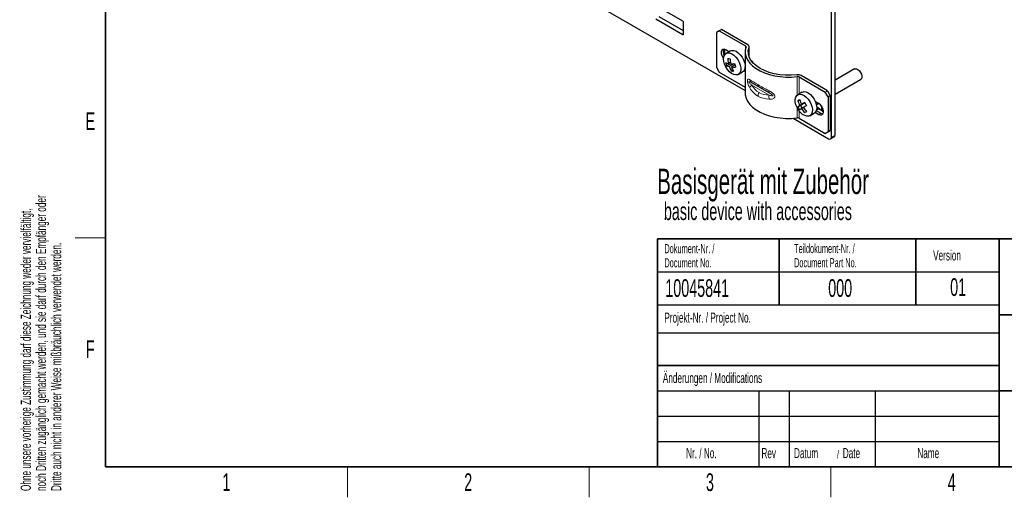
# Paper-space layout 'Blatt4' of a CAD drawing. Header units: millimetres. Extents: x 5 to 418, y 2 to 292.
# Tile 1 of 52: x 9 to 203, y 6 to 100. Entities that reach past the tile are written whole.
import ezdxf

# ---------------------------------------------------------------- set-up
doc = ezdxf.new("R2010")
doc.units = ezdxf.units.MM
doc.layers.add('SLD-0', color=7, linetype='Continuous')
doc.styles.add('SLDTEXTSTYLE0', font='TXT', dxfattribs={"width": 0.605})

# ---------------------------------------------------------------- blocks, each defined once
blk = doc.blocks.new('SW_NOTE_0_56')
at = {"layer": 'SLD-0', "color": 0, "attachment_point": 1, "style": 'SLDTEXTSTYLE0'}
for s, insert, char_height in [('Basisgerät mit Zubehör', (0, 6.45), 5), ('basic device with accessories', (1.31, -0.2), 3.5)]:
    blk.add_mtext(s, dxfattribs=dict(at, insert=insert, char_height=char_height))
blk = doc.blocks.new('SW_NOTE_0_58')
at = {"layer": 'SLD-0', "color": 0, "char_height": 2, "attachment_point": 1, "rotation": 90, "style": 'SLDTEXTSTYLE0'}
for s, insert in [('noch Dritten zugänglich gemacht werden, und sie darf durch den Empfänger oder', (0.42, 0)), ('Ohne unsere vorherige Zustimmung darf diese Zeichnung weder vervielfältigt,', (-2.58, 0)), ('Dritte auch nicht in anderer Weise mißbräuchlich verwendet werden.', (3.42, 0))]:
    blk.add_mtext(s, dxfattribs=dict(at, insert=insert))
blk = doc.blocks.new('SW_NOTE_0_59')
at = {"layer": 'SLD-0', "color": 0, "attachment_point": 1, "style": 'SLDTEXTSTYLE0'}
for s, insert, char_height in [('Datum', (0, 2.58), 2), ('/', (8.48, 2.08), 1.5), ('Date', (9.64, 2.58), 2)]:
    blk.add_mtext(s, dxfattribs=dict(at, insert=insert, char_height=char_height))
blk = doc.blocks.new('SW_NOTE_0_61')
at = {"layer": 'SLD-0', "color": 0, "char_height": 1.8, "attachment_point": 1, "style": 'SLDTEXTSTYLE0'}
for s, insert in [('Teildokument-Nr. /', (0, 2.32)), ('Document Part No.', (0, -0.48))]:
    blk.add_mtext(s, dxfattribs=dict(at, insert=insert))
blk = doc.blocks.new('SW_NOTE_0_62')
at = {"layer": 'SLD-0', "color": 0, "char_height": 1.8, "attachment_point": 1, "style": 'SLDTEXTSTYLE0'}
for s, insert in [('Dokument-Nr. /', (0, 2.32)), ('Document No.', (0, -0.48))]:
    blk.add_mtext(s, dxfattribs=dict(at, insert=insert))

psp = doc.layouts.new('Blatt4')

# ---------------------------------------------------------------- linework, layer by layer
at = {"color": 7, "linetype": 'Continuous', "lineweight": 25}
for p, q in [((119.58, 105.2), (152.32, 86.3)), ((170.07, 77.52), (170.07, 105.32)), ((169.36, 77.12), (169.36, 104.91)), ((140, 99.98), (136.01, 102.28)), ((134.63, 100.43), (140, 97.33)), ((140.14, 98.07), (135.33, 100.84)), ((140.14, 97.41), (140.14, 99.73)), ((147.2, 98.09), (146.63, 97.76)), ((146.63, 97.76), (146.63, 90.91)), ((147.62, 98.34), (147.2, 98.09)), ((147.2, 98.09), (152.37, 95.1)), ((152.8, 95.35), (147.62, 98.34)), ((148.23, 94.44), (148.23, 93.32)), ((149.11, 93.97), (148.47, 94.33)), ((149.39, 94.13), (148.55, 93.64)), ((148.94, 93.86), (148.94, 94.07)), ((152.32, 93.93), (152.32, 85.76)), ((153.09, 92.97), (153.09, 94.94)), ((148.62, 91.2), (149.13, 91.49)), ((149.39, 91.88), (149, 91.65)), ((149.13, 91.49), (149.07, 91.69)), ((149.13, 91.49), (149.6, 91.57)), ((150.09, 91.56), (149.17, 91.03)), ((150.29, 91.42), (150.27, 91.34)), ((153.75, 92.04), (153.51, 92.17)), ((153.89, 91.72), (153.89, 91.8)), ((146.63, 90.91), (147.2, 89.93)), ((147.2, 89.93), (152.32, 86.97)), ((149.87, 90.36), (149.55, 90.18)), ((150.3, 91.36), (149.62, 90.97)), ((150.95, 89.48), (151.79, 89.97)), ((173.91, 90.57), (170.07, 88.35)), ((157.02, 85.86), (153.62, 87.82)), ((162.95, 88.99), (168.13, 86.01)), ((168.55, 86.25), (163.38, 89.24)), ((170.07, 85.58), (175.11, 88.49)), ((163.53, 85.96), (162.69, 85.47)), ((168.13, 86.01), (168.55, 86.25)), ((168.69, 85.03), (168.13, 86.01)), ((168.55, 86.25), (169.12, 85.27)), ((162.73, 84.29), (163.07, 84.49)), ((164.09, 83.9), (163.11, 83.34)), ((163.24, 83.4), (164.09, 83.9)), ((164.09, 83.91), (163.45, 83.54)), ((166.85, 83.72), (166.16, 84.12)), ((166.34, 83.57), (166.62, 83.73)), ((169.12, 85.27), (168.69, 85.03)), ((168.69, 85.03), (168.69, 78.17)), ((169.12, 85.27), (169.12, 78.41)), ((162.73, 83.11), (163.24, 83.4)), ((163.58, 82.82), (163.24, 83.4)), ((163.79, 82.95), (163.45, 82.75)), ((165.09, 81.32), (165.93, 81.81)), ((166.16, 82), (166.85, 81.6)), ((166.36, 82.38), (167.28, 81.84)), ((166.99, 82.72), (166.43, 83.04)), ((166.76, 82.67), (166.43, 82.48)), ((166.85, 82.72), (166.76, 82.67)), ((167.77, 82.11), (166.94, 82.59)), ((167.15, 82.47), (167.11, 82.57)), ((167.35, 83.27), (167.35, 82.36)), ((167.54, 82.25), (167.75, 82.37)), ((167.77, 82.22), (167.68, 82.17)), ((161.8, 80.82), (168.79, 76.79)), ((162.95, 80.83), (168.13, 77.84)), ((168.13, 77.84), (168.69, 78.17)), ((168.55, 78.09), (168.13, 77.84)), ((169.12, 78.41), (168.55, 78.09)), ((168.69, 78.17), (169.12, 78.41)), ((169.19, 76.75), (169.9, 77.16))]:
    psp.add_line(p, q, dxfattribs=at)
at = {"color": 7, "linetype": 'Continuous', "lineweight": 18}
for p, q in [((140.14, 97.41), (140, 97.33)), ((152.37, 95.1), (152.37, 94.49)), ((153.07, 94.83), (153.07, 93.03)), ((162.59, 89.06), (162.59, 85.41)), ((162.95, 88.99), (162.95, 85.63)), ((157.02, 85.4), (153.62, 87.36)), ((162.59, 82.88), (162.59, 80.89)), ((162.95, 82.3), (162.95, 80.83)), ((166.43, 82.48), (166.39, 82.51)), ((166.43, 82.97), (166.85, 82.72)), ((166.76, 82.55), (166.76, 82.67)), ((167.28, 81.84), (166.85, 81.6)), ((167.73, 82.48), (167.43, 82.31)), ((170.07, 77.52), (169.36, 77.12))]:
    psp.add_line(p, q, dxfattribs=at)
at = {"color": 7, "linetype": 'Continuous', "lineweight": 25, "flags": 128}
for points in [[(148.47, 94.33), (148.16, 94.45), (147.88, 94.43), (147.67, 94.26), (147.56, 93.98), (147.56, 93.61), (147.67, 93.2), (147.88, 92.8), (148.05, 92.57)], [(151.33, 91.34), (151.43, 90.8), (151.43, 90.32), (151.31, 89.91), (151.1, 89.6), (150.81, 89.42), (150.45, 89.37), (150.04, 89.46), (149.61, 89.68), (149.2, 90.02), (148.82, 90.46), (148.49, 90.96), (148.25, 91.51), (148.1, 92.05), (148.05, 92.57), (148.11, 93.02), (148.27, 93.38), (148.53, 93.63), (148.86, 93.74), (149.24, 93.72), (149.66, 93.56), (150.09, 93.28), (150.49, 92.89), (150.85, 92.42), (151.13, 91.89), (151.33, 91.34)], [(149.39, 94.13), (149.7, 94.23), (150.09, 94.21), (150.51, 94.05), (150.93, 93.77), (151.34, 93.38), (151.69, 92.9), (151.98, 92.38), (152.18, 91.83)], [(152.48, 94.9), (152.33, 94.25), (152.33, 93.6), (152.48, 92.96), (152.77, 92.33), (153.2, 91.73), (153.76, 91.17), (154.45, 90.65), (155.24, 90.19), (156.14, 89.8), (157.11, 89.47), (158.15, 89.23), (159.24, 89.06), (160.35, 88.97), (161.48, 88.97), (162.59, 89.06)], [(162.48, 89.4), (161.36, 89.32), (160.24, 89.33), (159.14, 89.42), (158.06, 89.61), (157.05, 89.89), (156.1, 90.24), (155.26, 90.66), (154.52, 91.15), (153.91, 91.69), (153.44, 92.28), (153.12, 92.9), (152.94, 93.54), (152.93, 94.19), (153.07, 94.83)], [(152.18, 91.83), (152.28, 91.29), (152.27, 90.8), (152.16, 90.4), (151.95, 90.09), (151.79, 89.97)], [(173.91, 90.57), (174.02, 90.61), (174.28, 90.6), (174.58, 90.47), (174.86, 90.22), (175.11, 89.88)], [(175.11, 89.88), (175.28, 89.51), (175.36, 89.13), (175.33, 88.81), (175.21, 88.57), (175.11, 88.49)], [(152.32, 85.76), (152.33, 85.44), (152.48, 84.79), (152.77, 84.17), (153.2, 83.57), (153.76, 83), (154.45, 82.49), (155.24, 82.03), (156.14, 81.63), (157.11, 81.31), (158.15, 81.06), (159.24, 80.89), (160.35, 80.81), (161.48, 80.81), (162.59, 80.89)], [(165.08, 84.11), (165.34, 83.57), (165.51, 83.02), (165.58, 82.5), (165.55, 82.03), (165.41, 81.64), (165.17, 81.37), (164.85, 81.23), (164.48, 81.22), (164.06, 81.35), (163.64, 81.6), (163.23, 81.97), (162.86, 82.43), (162.56, 82.95), (162.34, 83.5), (162.21, 84.04), (162.2, 84.54), (162.29, 84.97), (162.48, 85.3), (162.75, 85.51), (163.1, 85.59), (163.5, 85.53), (163.93, 85.33), (164.35, 85.02), (164.74, 84.6), (165.08, 84.11)], [(163.53, 85.96), (163.6, 86), (163.95, 86.08), (164.35, 86.02), (164.77, 85.82), (165.19, 85.51), (165.58, 85.09), (165.92, 84.6)], [(165.92, 84.6), (166.19, 84.06), (166.36, 83.51), (166.43, 82.98), (166.39, 82.52), (166.25, 82.13), (166.02, 81.86), (165.93, 81.81)], [(166.85, 81.6), (167.17, 81.48), (167.45, 81.51), (167.65, 81.67), (167.76, 81.95), (167.76, 82.32), (167.65, 82.73), (167.45, 83.13), (167.17, 83.48), (166.85, 83.72)], [(166.43, 82.48), (166.4, 82.46), (166.37, 82.43)], [(167.28, 81.84), (167.59, 81.73), (167.68, 81.72)]]:
    psp.add_lwpolyline(points, dxfattribs=at)
at = {"color": 7, "linetype": 'Continuous', "lineweight": 25}
for centre, radius, start, end in [((139.83, 99.72), 0.307, 2.606, 57.3945), ((140.05, 97.4), 0.0873, 230.7967, 9.2127), ((152.63, 94.93), 0.451, 347.0086, 68.4311), ((149.39, 93.98), 1.41, 160.0329, 211.4316), ((152.3, 94.94), 0.18, 347.0084, 68.4311), ((149.42, 93.97), 2.36, 245.7436, 259.5965), ((153.51, 92.88), 5.17, 191.8783, 198.9852), ((149.66, 96.65), 4.08, 258.8752, 265.2521), ((154.8, 92.88), 5.93, 182.2204, 191.9818), ((155.25, 92.82), 5.93, 182.2201, 191.9821), ((150, 98.24), 6.68, 265.2301, 272.1448), ((155.31, 92.63), 5.17, 191.8783, 198.9856), ((153.58, 91.78), 0.307, 2.606, 57.3945), ((149.59, 93.35), 2.36, 245.7436, 259.5965), ((153.63, 92.54), 4.71, 198.7422, 210.1336), ((150.34, 94.18), 4.08, 258.8753, 265.252), ((154.08, 92.48), 4.71, 198.7417, 210.1341), ((150.17, 97.62), 6.68, 265.2303, 272.146), ((162.68, 87.89), 1.52, 62.4997, 97.6351), ((162.67, 88.46), 0.607, 62.4998, 97.6351), ((227.07, -23.02), 125.13, 120.767, 120.9468), ((168.23, 85.95), 5.75, 196.709, 206.9876), ((168.57, 86.15), 5.75, 196.7091, 206.9873), ((288.49, -126.5), 244.44, 120.5937, 120.7672), ((169.11, 86.46), 5.63, 206.8241, 213.7429), ((166.38, 83.95), 0.431, 267.4928, 335.8775), ((188.98, 40.12), 50.36, 120.9044, 121.4025), ((167.76, 85.65), 5.64, 206.825, 213.742), ((189.4, 39.41), 50.51, 120.9049, 121.4015), ((168.26, 85.94), 5.78, 213.5824, 223.8309), ((289.4, -128.05), 245.56, 120.5943, 120.767), ((168.6, 86.15), 5.78, 213.5829, 223.8304), ((228.88, -26.11), 125.99, 120.7664, 120.9449), ((162.67, 80.29), 0.607, 62.4998, 97.6351), ((169.01, 77.06), 0.349, 230.7957, 9.2154), ((169.7, 77.47), 0.369, 302.6444, 8.668)]:
    psp.add_arc(centre, radius, start, end, dxfattribs=at)
at = {"color": 7, "linetype": 'Continuous', "lineweight": 18}
for centre, radius, start, end in [((154.04, 88.53), 0.826, 186.9516, 239.0062), ((154.24, 86.5), 1.07, 125.7533, 162.6521), ((155.33, 87.41), 0.503, 174.3796, 234.3016), ((156.28, 85.16), 1.44, 148.8556, 178.0439), ((157.41, 85.98), 0.416, 146.254, 196.5842), ((158.81, 85.11), 1.81, 170.9015, 196.5983)]:
    psp.add_arc(centre, radius, start, end, dxfattribs=at)
for centre, major_axis, ratio, start_param, end_param in [((160.92, 84.77), (8.6, -4.4), 0.053155, 3.632477, 3.954203), ((160.42, 83.9), (7.6, -4.39), 0.00007, 2.356235, 2.677962), ((160.92, 94.92), (6.29, 9.59), 0.611729, 2.854781, 3.176507), ((160.42, 95.21), (5.37, 9.31), 0.577335, 2.819907, 3.141633), ((160.92, 84.77), (8.6, -4.4), 0.053155, 3.954203, 4.27593), ((160.42, 83.9), (7.6, -4.39), 0.00007, 2.034508, 2.356235), ((160.42, 95.21), (5.37, 9.31), 0.577335, 3.141633, 3.46336), ((160.92, 94.92), (6.29, 9.59), 0.611729, 3.176507, 3.498234)]:
    psp.add_ellipse(centre, major_axis=major_axis, ratio=ratio, start_param=start_param, end_param=end_param, dxfattribs=at)
at = {"color": 7, "linetype": 'Continuous', "lineweight": 25}
for centre, major_axis, ratio, start_param, end_param in [((166.88, 82.36), (-0.118, 0.315), 0.431648, 5.112062, 6.35548), ((166.95, 82.48), (-0.068, 0.253), 0.688236, 4.893931, 6.464728)]:
    psp.add_ellipse(centre, major_axis=major_axis, ratio=ratio, start_param=start_param, end_param=end_param, dxfattribs=at)
at = {"color": 7, "linetype": 'Continuous', "lineweight": 18}
for points, knots in [([(153.22, 86.82), (153.12, 87.01), (152.97, 87.29), (152.83, 87.74), (152.77, 88.03), (152.75, 88.26), (152.77, 88.42), (152.81, 88.54), (152.92, 88.59), (153.07, 88.53), (153.19, 88.45), (153.22, 88.43)], [0, 0, 0, 0, 0.235359, 0.333352, 0.428652, 0.494321, 0.559921, 0.62627, 0.737918, 0.933581, 1, 1, 1, 1]), ([(153.62, 87.82), (153.45, 87.92), (153.25, 88.04), (153.06, 88.09), (153.01, 88.08), (153, 88.06), (153, 88.05), (153, 88.03), (153.01, 88), (153.04, 87.93), (153.21, 87.72), (153.41, 87.54), (153.58, 87.39), (153.62, 87.36)], [0, 0, 0, 0, 0.375493, 0.444046, 0.478594, 0.490349, 0.499657, 0.508979, 0.521205, 0.542803, 0.610956, 0.920589, 1, 1, 1, 1]), ([(157.02, 85.4), (157.23, 85.32), (157.47, 85.23), (157.73, 85.22), (157.78, 85.24), (157.8, 85.26), (157.8, 85.27), (157.8, 85.29), (157.79, 85.32), (157.74, 85.38), (157.53, 85.56), (157.27, 85.71), (157.06, 85.84), (157.02, 85.86)], [0, 0, 0, 0, 0.375493, 0.444043, 0.478591, 0.490351, 0.499654, 0.508981, 0.521207, 0.542802, 0.610957, 0.920589, 1, 1, 1, 1]), ([(157.07, 86.21), (157.3, 86.08), (157.62, 85.9), (157.98, 85.59), (158.15, 85.36), (158.2, 85.15), (158.17, 84.97), (158.04, 84.81), (157.74, 84.64), (157.38, 84.59), (157.13, 84.59), (157.07, 84.6)], [0, 0, 0, 0, 0.235358, 0.333351, 0.428654, 0.494323, 0.559922, 0.626268, 0.737916, 0.933581, 1, 1, 1, 1])]:
    psp.add_open_spline(points, degree=3, knots=knots, dxfattribs=at)
at = {"layer": 'SLD-0', "lineweight": 35}
for p, q in [((26, 282.5), (26, 12)), ((135, 57), (408, 57)), ((135, 57), (135, 12)), ((159, 57), (159, 44)), ((186, 57), (186, 44)), ((202.5, 57), (202.5, 12)), ((202.5, 42), (259, 42)), ((135, 32), (202.5, 32)), ((202.5, 27), (259, 27)), ((26, 12), (408, 12)), ((135, 12), (408, 12))]:
    psp.add_line(p, q, dxfattribs=at)
at = {"layer": 'SLD-0', "lineweight": 18}
for p, q in [((20, 57.25), (26, 57.25)), ((73.75, 6), (73.75, 12)), ((121.5, 6), (121.5, 12)), ((169.25, 6), (169.25, 12))]:
    psp.add_line(p, q, dxfattribs=at)
at = {"layer": 'SLD-0'}
for p, q in [((135, 50.5), (202.5, 50.5)), ((135, 38.5), (202.5, 38.5)), ((135, 27), (202.5, 27)), ((155, 27), (155, 12)), ((161, 27), (161, 12)), ((178, 27), (178, 12)), ((135, 22), (202.5, 22)), ((135, 17), (202.5, 17))]:
    psp.add_line(p, q, dxfattribs=at)
at = {"layer": 'SLD-0', "lineweight": 25}
psp.add_line((135, 44), (202.5, 44), dxfattribs=at)

# ---------------------------------------------------------------- block references
at = {"layer": 'SLD-0'}
for name, p in [('SW_NOTE_0_58', (11.81, 7.24)), ('SW_NOTE_0_62', (136.35, 53.67)), ('SW_NOTE_0_61', (161.96, 53.69)), ('SW_NOTE_0_59', (161.95, 13.15))]:
    psp.add_blockref(name, p, dxfattribs=at)
at = {"layer": 'SLD-0', "color": 7}
psp.add_blockref('SW_NOTE_0_56', (134.94, 64.43), dxfattribs=at)

# ---------------------------------------------------------------- texts
at = {"layer": 'SLD-0', "style": 'SLDTEXTSTYLE0'}
for s, insert, char_height, attachment_point in [('E', (22.98, 82), 3.5, 2), ('Version', (189.43, 54.76), 2, 1), ('10045841', (136.53, 49.06), 3.5, 1), ('000', (168.71, 49.06), 3.5, 1), ('01', (194.37, 49.25), 3.5, 2), ('Projekt-Nr. / Project No.', (136.35, 42.48), 2, 1), ('F', (22.95, 37), 3.5, 2), ('Änderungen / Modifications', (136.05, 30.56), 2, 1), ('Nr. / No.', (140.64, 15.72), 2, 1), ('Rev', (155.52, 15.72), 2, 1), ('Name', (186.31, 15.73), 2, 1), ('1', (49.85, 10.74), 3.5, 2), ('2', (97.6, 10.74), 3.5, 2), ('3', (145.35, 10.74), 3.5, 2), ('4', (193.1, 10.74), 3.5, 2)]:
    psp.add_mtext(s, dxfattribs=dict(at, insert=insert, char_height=char_height, attachment_point=attachment_point))

doc.saveas('drawing.dxf')
